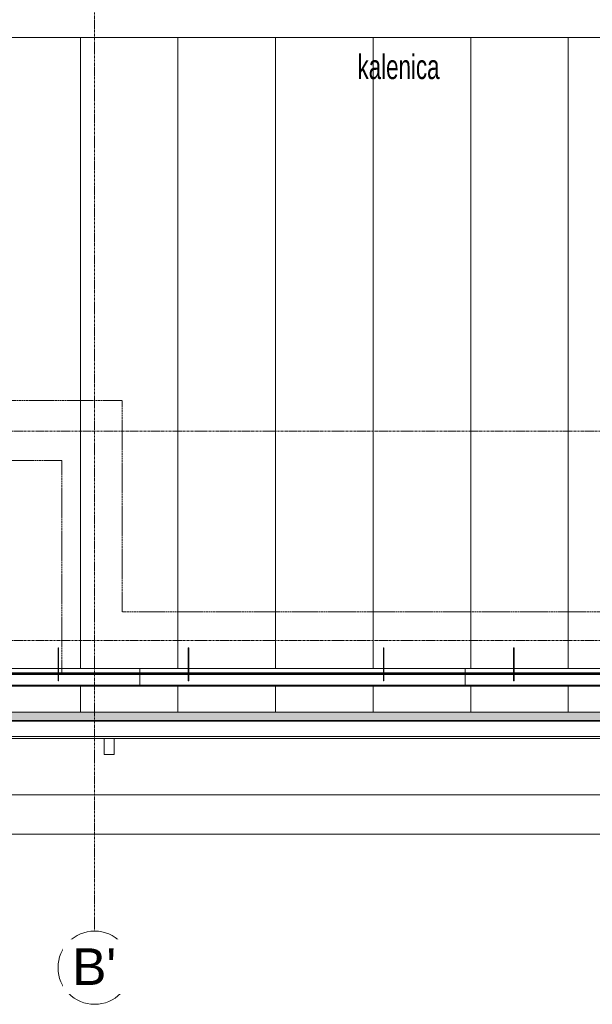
# Model space of a CAD drawing. Header units: centimetres. Extents: x 376 to 6517, y 1901 to 66534.
# Tile 102 of 105: x 3968 to 4320, y 65304 to 65909. Entities that reach past the tile are written whole.
import ezdxf

# ---------------------------------------------------------------- set-up
doc = ezdxf.new("R2010")
doc.units = ezdxf.units.CM
doc.linetypes.add('Linia siatki', pattern=[2.2225, 1.27, -0.3175, 0.3175, -0.3175])
doc.linetypes.add('Ukryty', pattern=[0.714375, 0.47625, -0.238125])
for name, color, linetype, lineweight in [('A-ANNO-DIMS', 7, 'Continuous', 5), ('A-ANNO-DIMS-50', 7, 'Continuous', 5), ('A-DETL-HDLN', 7, 'Ukryty', 5), ('A-DETL-MBND', 7, 'Continuous', 5), ('A-ROOF', 7, 'Continuous', 5), ('A-ROOF-OTLN', 7, 'Continuous', 5), ('A-ROOF-PATT', 7, 'Continuous', 5), ('G-ANNO-TEXT', 7, 'Continuous', 5), ('S-GRID', 7, 'Continuous', 5), ('S-GRID-IDEN', 7, 'Continuous', 5)]:
    doc.layers.add(name, color=color, linetype=linetype, lineweight=lineweight)
doc.styles.add('Arial Narrow_1', font='ARIALN.TTF', dxfattribs={"width": 0.8, "height": 10})
doc.styles.add('Arial Narrow_3', font='ARIALN.TTF', dxfattribs={"width": 0.8, "height": 15})
doc.styles.add('Arial_2', font='arial.ttf', dxfattribs={"height": 22.5})
doc.dimstyles.new('REVIT_standard', dxfattribs={"dimscale": 30.48, "dimtxt": 10.23431, "dimasz": 0.246063, "dimexe": 0.164042, "dimexo": 0.0625, "dimgap": 0, "dimtad": 1, "dimdec": 1, "dimrnd": 0.5, "dimdsep": 46, "dimtxsty": 'Arial Narrow_1', "dimblk1": 'OBLIQUE', "dimblk2": 'OBLIQUE', "dimsah": 1, "dimcen": 0.09, "dimazin": 0, "dimtfac": 1, "dimtdec": 4, "dimtix": 1, "dimtmove": 0, "dimatfit": 3, "dimfxl": 0.164042, "dimfxlon": 1, "dimtvp": 1, "dimtolj": 1, "dimtzin": 0, "dimarcsym": 2})
doc.dimstyles.new('standard_wielkość_otworów', dxfattribs={"dimscale": 30.48, "dimtxt": 10.23431, "dimasz": 0.246063, "dimexe": 0.164042, "dimexo": 0.0625, "dimgap": 0, "dimtad": 1, "dimdec": 1, "dimrnd": 0.5, "dimdsep": 46, "dimtxsty": 'Arial Narrow_1', "dimblk1": 'OBLIQUE', "dimblk2": 'OBLIQUE', "dimsah": 1, "dimcen": 0.09, "dimazin": 0, "dimtfac": 1, "dimtdec": 4, "dimtix": 1, "dimtmove": 0, "dimatfit": 3, "dimfxl": 0.164042, "dimfxlon": 1, "dimtvp": 1, "dimtolj": 1, "dimtzin": 0, "dimarcsym": 2})

# ---------------------------------------------------------------- blocks, each defined once
blk = doc.blocks.new('Construction_Roof-Accessories_Lindab_KOTEGL - Construction_Roof-Accessories_Lindab_KOTEGL-V36-Dach PB')
at = {"layer": 'A-DETL-MBND'}
for p, q in [((64006.33, 65508.46), (64006.33, 65523.02)), ((64006.63, 65523.02), (64006.33, 65523.02)), ((64006.63, 65523.02), (64006.63, 65508.46)), ((64006.33, 65508.46), (64006.33, 65507.65)), ((64006.33, 65503.07), (64006.33, 65507.65)), ((64006.63, 65507.65), (64006.63, 65508.46)), ((64006.63, 65507.65), (64006.63, 65503.07)), ((64006.33, 65503.07), (64006.33, 65502.82)), ((64006.33, 65502.84), (64006.33, 65502.82)), ((64006.33, 65502.82), (64006.63, 65502.82)), ((64006.63, 65502.82), (64006.63, 65503.07)), ((64006.63, 65502.82), (64006.63, 65502.84))]:
    blk.add_line(p, q, dxfattribs=at)
at = {"layer": 'A-DETL-MBND', "color": 251, "true_color": 0x666666}
for p, q in [((64006.33, 65523.02), (64006.33, 65514.05)), ((64006.63, 65514.05), (64006.63, 65523.02)), ((64006.33, 65511.84), (64006.33, 65514.05)), ((64006.33, 65511.54), (64006.33, 65513.26)), ((64006.33, 65511.55), (64006.33, 65511.84)), ((64006.33, 65509.35), (64006.33, 65511.55)), ((64006.33, 65509.04), (64006.33, 65510.76)), ((64006.63, 65514.05), (64006.63, 65511.84)), ((64006.63, 65513.26), (64006.63, 65511.54)), ((64006.63, 65511.84), (64006.63, 65511.55)), ((64006.63, 65511.55), (64006.63, 65509.35)), ((64006.63, 65510.76), (64006.63, 65509.04)), ((64006.33, 65509.05), (64006.33, 65509.35)), ((64006.33, 65508.25), (64006.33, 65509.05)), ((64006.33, 65507.99), (64006.33, 65508.32)), ((64006.33, 65506.05), (64006.33, 65508.25)), ((64006.33, 65507.65), (64006.33, 65507.98)), ((64006.33, 65506.84), (64006.33, 65507.6)), ((64006.33, 65506.09), (64006.33, 65504.19)), ((64006.33, 65504.15), (64006.33, 65502.89)), ((64006.63, 65509.35), (64006.63, 65509.05)), ((64006.63, 65509.05), (64006.63, 65508.25)), ((64006.63, 65508.32), (64006.63, 65507.99)), ((64006.63, 65508.25), (64006.63, 65506.05)), ((64006.63, 65507.98), (64006.63, 65507.65)), ((64006.63, 65507.6), (64006.63, 65506.84)), ((64006.63, 65504.19), (64006.63, 65506.09)), ((64006.63, 65502.89), (64006.63, 65504.15)), ((64006.33, 65502.89), (64006.33, 65502.84)), ((64006.63, 65502.84), (64006.63, 65502.89))]:
    blk.add_line(p, q, dxfattribs=at)
at = {"layer": 'A-DETL-MBND', "color": 253, "true_color": 0xa3a3a3}
for p, q in [((64006.33, 65514.05), (64006.33, 65512)), ((64006.33, 65512), (64006.33, 65511.55)), ((64006.33, 65512), (64006.63, 65512)), ((64006.33, 65511.48), (64006.33, 65511.54)), ((64006.33, 65511.32), (64006.33, 65511.48)), ((64006.33, 65511.05), (64006.33, 65511.45)), ((64006.33, 65511.12), (64006.33, 65511.28)), ((64006.33, 65511.07), (64006.33, 65510.44)), ((64006.33, 65510.39), (64006.33, 65509.05)), ((64006.63, 65512), (64006.63, 65514.05)), ((64006.63, 65511.55), (64006.63, 65512)), ((64006.63, 65511.54), (64006.63, 65511.48)), ((64006.63, 65511.48), (64006.63, 65511.32)), ((64006.63, 65511.45), (64006.63, 65511.09)), ((64006.63, 65511.28), (64006.63, 65511.12)), ((64006.63, 65510.44), (64006.63, 65511.07)), ((64006.63, 65511.05), (64006.63, 65511.05)), ((64006.63, 65509.05), (64006.63, 65510.39)), ((64006.33, 65508.98), (64006.33, 65509.04)), ((64006.33, 65508.82), (64006.33, 65508.98)), ((64006.33, 65508.59), (64006.33, 65508.95)), ((64006.33, 65508.62), (64006.33, 65508.78)), ((64006.33, 65508.57), (64006.33, 65506.09)), ((64006.33, 65508.55), (64006.33, 65508.55)), ((64006.63, 65509.04), (64006.63, 65508.98)), ((64006.63, 65508.98), (64006.63, 65508.82)), ((64006.63, 65508.95), (64006.63, 65508.59)), ((64006.63, 65508.78), (64006.63, 65508.62)), ((64006.63, 65506.09), (64006.63, 65508.57)), ((64006.63, 65508.55), (64006.63, 65508.55))]:
    blk.add_line(p, q, dxfattribs=at)
at = {"layer": 'A-DETL-MBND', "color": 9, "true_color": 0xc7c7c7}
for p, q in [((64006.33, 65511.55), (64006.33, 65511.49)), ((64006.33, 65511.45), (64006.33, 65511.09)), ((64006.63, 65511.49), (64006.63, 65511.55)), ((64006.63, 65511.09), (64006.63, 65511.45)), ((64006.63, 65511.09), (64006.63, 65511.05)), ((64006.33, 65509.05), (64006.33, 65508.98)), ((64006.33, 65508.95), (64006.33, 65508.59)), ((64006.63, 65508.98), (64006.63, 65509.05)), ((64006.63, 65508.59), (64006.63, 65508.95))]:
    blk.add_line(p, q, dxfattribs=at)
at = {"layer": 'A-DETL-MBND', "color": 254, "true_color": 0xdddddd}
for p, q in [((64006.33, 65508.55), (64006.33, 65508.59)), ((64006.63, 65508.59), (64006.63, 65508.55))]:
    blk.add_line(p, q, dxfattribs=at)
blk = doc.blocks.new('Construction_Roof-Accessories_Lindab_SNO_KOTEGL - Construction_Roof-Accessories_Lindab_SNO-V37-Dach PB')
at = {"layer": 'A-DETL-MBND'}
for p, q in [((63886.33, 65510.41), (63856.63, 65510.41)), ((63856.63, 65510.41), (63856.63, 65510.38)), ((63856.63, 65504.19), (63856.63, 65510.38)), ((64006.33, 65510.41), (63886.63, 65510.41)), ((64056.63, 65510.41), (64006.63, 65510.41)), ((64056.63, 65510.38), (64056.63, 65510.41)), ((64056.63, 65510.38), (64056.63, 65504.19)), ((63856.63, 65504.19), (63856.63, 65503.86)), ((63856.63, 65500.09), (63856.63, 65503.86)), ((64056.63, 65503.86), (64056.63, 65504.19)), ((64056.63, 65503.86), (64056.63, 65500.09)), ((63856.63, 65499.87), (63856.63, 65500.09)), ((63856.63, 65500.09), (64056.63, 65500.09)), ((63856.63, 65499.7), (63856.63, 65499.81)), ((63856.63, 65499.81), (64056.63, 65499.81)), ((63856.63, 65499.55), (63856.63, 65499.7)), ((63856.63, 65499.7), (64056.63, 65499.7)), ((63856.63, 65499.55), (63856.63, 65499.54)), ((63856.63, 65499.54), (64056.63, 65499.54)), ((64056.63, 65500.09), (64056.63, 65499.87)), ((64056.63, 65499.81), (64056.63, 65499.7)), ((64056.63, 65499.7), (64056.63, 65499.55)), ((64056.63, 65499.54), (64056.63, 65499.55))]:
    blk.add_line(p, q, dxfattribs=at)
at = {"layer": 'A-DETL-MBND', "color": 253, "true_color": 0xa3a3a3}
for p, q in [((63856.63, 65510.41), (63856.63, 65510.39)), ((63856.63, 65510.39), (63856.63, 65510.31)), ((63856.63, 65510.25), (63856.63, 65510.3)), ((63856.63, 65510.28), (63856.63, 65510.3)), ((63856.63, 65510.28), (63856.63, 65504.19)), ((63856.63, 65506.78), (63856.63, 65510.25)), ((63886.59, 65510.41), (63886.35, 65510.41)), ((64006.63, 65510.41), (64006.35, 65510.41)), ((64056.63, 65510.31), (64056.63, 65510.41)), ((64056.63, 65510.3), (64056.63, 65510.29)), ((64056.63, 65510.3), (64056.63, 65510.28)), ((64056.63, 65510.29), (64056.63, 65510.25)), ((64056.63, 65504.19), (64056.63, 65510.28)), ((64056.63, 65510.25), (64056.63, 65506.78)), ((63856.63, 65507.58), (63886.33, 65507.58)), ((63856.63, 65506.85), (63886.33, 65506.85)), ((63856.63, 65506.78), (63856.63, 65506.6)), ((63856.63, 65503.93), (63856.63, 65504.08)), ((63856.63, 65503.92), (63856.63, 65500.14)), ((63886.63, 65507.58), (64006.33, 65507.58)), ((63886.63, 65506.85), (64006.33, 65506.85)), ((64006.63, 65507.58), (64056.63, 65507.58)), ((64006.63, 65506.85), (64056.63, 65506.85)), ((64056.63, 65506.6), (64056.63, 65506.78)), ((64056.63, 65504.08), (64056.63, 65504.06)), ((64056.63, 65504.06), (64056.63, 65503.98)), ((64056.63, 65503.98), (64056.63, 65503.93)), ((64056.63, 65500.14), (64056.63, 65503.92)), ((63856.63, 65500.02), (63856.63, 65499.94)), ((63856.63, 65499.94), (63856.63, 65499.87)), ((63856.63, 65499.81), (63856.63, 65499.7)), ((63856.63, 65499.66), (63856.63, 65499.8)), ((63856.63, 65499.66), (63856.63, 65499.67)), ((63856.63, 65499.66), (63856.63, 65499.54)), ((64056.63, 65499.94), (64056.63, 65500.02)), ((64056.63, 65499.87), (64056.63, 65499.94)), ((64056.63, 65499.7), (64056.63, 65499.81)), ((64056.63, 65499.8), (64056.63, 65499.7)), ((64056.63, 65499.7), (64056.63, 65499.66)), ((64056.63, 65499.54), (64056.63, 65499.66))]:
    blk.add_line(p, q, dxfattribs=at)
at = {"layer": 'A-DETL-MBND', "color": 254, "true_color": 0xdddddd}
for p, q in [((63856.63, 65510.25), (63856.63, 65506.85)), ((64056.63, 65506.85), (64056.63, 65510.25)), ((63856.63, 65506.93), (63856.63, 65507.58)), ((63856.63, 65506.72), (63856.63, 65506.93)), ((63856.63, 65506.72), (63856.63, 65506.85)), ((63856.63, 65506.66), (63856.63, 65506.6)), ((63886.33, 65507.58), (63886.59, 65507.58)), ((63886.33, 65506.85), (63886.59, 65506.85)), ((64006.33, 65507.58), (64006.63, 65507.58)), ((64006.33, 65506.85), (64006.63, 65506.85)), ((64056.63, 65507.58), (64056.63, 65506.93)), ((64056.63, 65506.93), (64056.63, 65506.72)), ((64056.63, 65506.85), (64056.63, 65506.72)), ((64056.63, 65506.6), (64056.63, 65506.66))]:
    blk.add_line(p, q, dxfattribs=at)
at = {"layer": 'A-DETL-MBND', "color": 7, "true_color": 0xf2f2f2}
for p, q in [((63856.63, 65507.58), (63856.63, 65507.54)), ((63856.63, 65507.54), (63856.63, 65506.93)), ((64056.63, 65507.54), (64056.63, 65507.58)), ((64056.63, 65506.93), (64056.63, 65507.54))]:
    blk.add_line(p, q, dxfattribs=at)
at = {"layer": 'A-DETL-MBND', "color": 9, "true_color": 0xc7c7c7}
for p, q in [((63856.63, 65507.54), (63886.33, 65507.54)), ((63886.33, 65506.6), (63886.59, 65506.6)), ((63886.35, 65506.78), (63886.59, 65506.78)), ((63886.63, 65507.54), (64006.33, 65507.54)), ((64006.33, 65506.6), (64006.63, 65506.6)), ((64006.35, 65506.78), (64006.63, 65506.78)), ((64006.63, 65507.54), (64056.63, 65507.54))]:
    blk.add_line(p, q, dxfattribs=at)
at = {"layer": 'A-DETL-MBND', "color": 251, "true_color": 0x666666}
for p, q in [((63856.63, 65506.78), (63886.33, 65506.78)), ((63856.63, 65506.6), (63886.33, 65506.6)), ((63886.63, 65506.78), (64006.33, 65506.78)), ((63886.63, 65506.6), (64006.33, 65506.6)), ((64006.63, 65506.78), (64056.63, 65506.78)), ((64006.63, 65506.6), (64056.63, 65506.6)), ((63856.63, 65500.14), (64056.63, 65500.14))]:
    blk.add_line(p, q, dxfattribs=at)
at = {"layer": 'A-DETL-MBND', "color": 254, "true_color": 0xeaeaea}
for p, q in [((63886.37, 65507.54), (63886.59, 65507.54)), ((64006.37, 65507.54), (64006.63, 65507.54))]:
    blk.add_line(p, q, dxfattribs=at)
blk = doc.blocks.new('Construction_Roof-Accessories_Lindab_KOTEGL - Construction_Roof-Accessories_Lindab_KOTEGL-V38-Dach PB')
at = {"layer": 'A-DETL-MBND'}
for p, q in [((64086.33, 65508.46), (64086.33, 65523.02)), ((64086.63, 65523.02), (64086.33, 65523.02)), ((64086.63, 65523.02), (64086.63, 65508.46)), ((64086.33, 65508.46), (64086.33, 65507.65)), ((64086.33, 65503.07), (64086.33, 65507.65)), ((64086.63, 65507.65), (64086.63, 65508.46)), ((64086.63, 65507.65), (64086.63, 65503.07)), ((64086.33, 65503.07), (64086.33, 65502.82)), ((64086.33, 65502.84), (64086.33, 65502.82)), ((64086.33, 65502.82), (64086.63, 65502.82)), ((64086.63, 65502.82), (64086.63, 65503.07)), ((64086.63, 65502.82), (64086.63, 65502.84))]:
    blk.add_line(p, q, dxfattribs=at)
at = {"layer": 'A-DETL-MBND', "color": 251, "true_color": 0x666666}
for p, q in [((64086.33, 65523.02), (64086.33, 65514.05)), ((64086.63, 65514.05), (64086.63, 65523.02)), ((64086.33, 65511.84), (64086.33, 65514.05)), ((64086.33, 65511.54), (64086.33, 65513.26)), ((64086.33, 65511.55), (64086.33, 65511.84)), ((64086.33, 65509.35), (64086.33, 65511.55)), ((64086.33, 65509.04), (64086.33, 65510.76)), ((64086.63, 65514.05), (64086.63, 65511.84)), ((64086.63, 65513.26), (64086.63, 65511.54)), ((64086.63, 65511.84), (64086.63, 65511.55)), ((64086.63, 65511.55), (64086.63, 65509.35)), ((64086.63, 65510.76), (64086.63, 65509.04)), ((64086.33, 65509.05), (64086.33, 65509.35)), ((64086.33, 65508.25), (64086.33, 65509.05)), ((64086.33, 65507.99), (64086.33, 65508.32)), ((64086.33, 65506.05), (64086.33, 65508.25)), ((64086.33, 65507.65), (64086.33, 65507.98)), ((64086.33, 65506.84), (64086.33, 65507.6)), ((64086.33, 65506.09), (64086.33, 65504.18)), ((64086.33, 65504.15), (64086.33, 65502.89)), ((64086.63, 65509.35), (64086.63, 65509.05)), ((64086.63, 65509.05), (64086.63, 65508.25)), ((64086.63, 65508.32), (64086.63, 65507.99)), ((64086.63, 65508.25), (64086.63, 65506.05)), ((64086.63, 65507.98), (64086.63, 65507.65)), ((64086.63, 65507.6), (64086.63, 65506.84)), ((64086.63, 65504.18), (64086.63, 65506.09)), ((64086.63, 65502.89), (64086.63, 65504.15)), ((64086.33, 65502.89), (64086.33, 65502.84)), ((64086.63, 65502.84), (64086.63, 65502.89))]:
    blk.add_line(p, q, dxfattribs=at)
at = {"layer": 'A-DETL-MBND', "color": 253, "true_color": 0xa3a3a3}
for p, q in [((64086.33, 65514.05), (64086.33, 65512)), ((64086.33, 65512), (64086.33, 65511.55)), ((64086.33, 65512), (64086.63, 65512)), ((64086.33, 65511.48), (64086.33, 65511.54)), ((64086.33, 65511.32), (64086.33, 65511.48)), ((64086.33, 65511.05), (64086.33, 65511.45)), ((64086.33, 65511.12), (64086.33, 65511.28)), ((64086.33, 65511.07), (64086.33, 65510.44)), ((64086.33, 65511.05), (64086.33, 65511.05)), ((64086.33, 65510.38), (64086.33, 65509.05)), ((64086.63, 65512), (64086.63, 65514.05)), ((64086.63, 65511.55), (64086.63, 65512)), ((64086.63, 65511.54), (64086.63, 65511.48)), ((64086.63, 65511.48), (64086.63, 65511.32)), ((64086.63, 65511.45), (64086.63, 65511.09)), ((64086.63, 65511.28), (64086.63, 65511.12)), ((64086.63, 65510.44), (64086.63, 65511.07)), ((64086.63, 65511.05), (64086.63, 65511.05)), ((64086.63, 65509.05), (64086.63, 65510.38)), ((64086.33, 65508.98), (64086.33, 65509.04)), ((64086.33, 65508.82), (64086.33, 65508.98)), ((64086.33, 65508.59), (64086.33, 65508.95)), ((64086.33, 65508.62), (64086.33, 65508.78)), ((64086.33, 65508.57), (64086.33, 65506.09)), ((64086.33, 65508.55), (64086.33, 65508.55)), ((64086.63, 65509.04), (64086.63, 65508.98)), ((64086.63, 65508.98), (64086.63, 65508.82)), ((64086.63, 65508.95), (64086.63, 65508.59)), ((64086.63, 65508.78), (64086.63, 65508.62)), ((64086.63, 65506.09), (64086.63, 65508.57)), ((64086.63, 65508.55), (64086.63, 65508.55))]:
    blk.add_line(p, q, dxfattribs=at)
at = {"layer": 'A-DETL-MBND', "color": 9, "true_color": 0xc7c7c7}
for p, q in [((64086.33, 65511.55), (64086.33, 65511.49)), ((64086.33, 65511.45), (64086.33, 65511.09)), ((64086.63, 65511.49), (64086.63, 65511.55)), ((64086.63, 65511.09), (64086.63, 65511.45)), ((64086.63, 65511.09), (64086.63, 65511.05)), ((64086.33, 65509.05), (64086.33, 65508.98)), ((64086.33, 65508.95), (64086.33, 65508.59)), ((64086.63, 65508.98), (64086.63, 65509.05)), ((64086.63, 65508.59), (64086.63, 65508.95))]:
    blk.add_line(p, q, dxfattribs=at)
at = {"layer": 'A-DETL-MBND', "color": 254, "true_color": 0xdddddd}
for p, q in [((64086.33, 65508.55), (64086.33, 65508.59)), ((64086.63, 65508.59), (64086.63, 65508.55))]:
    blk.add_line(p, q, dxfattribs=at)
blk = doc.blocks.new('Construction_Roof-Accessories_Lindab_KOTEGL - Construction_Roof-Accessories_Lindab_KOTEGL-V39-Dach PB')
at = {"layer": 'A-DETL-MBND'}
for p, q in [((64206.33, 65508.46), (64206.33, 65523.02)), ((64206.63, 65523.02), (64206.33, 65523.02)), ((64206.63, 65523.02), (64206.63, 65508.46)), ((64206.33, 65508.46), (64206.33, 65507.65)), ((64206.33, 65503.07), (64206.33, 65507.65)), ((64206.63, 65507.65), (64206.63, 65508.46)), ((64206.63, 65507.65), (64206.63, 65503.07)), ((64206.33, 65503.07), (64206.33, 65502.82)), ((64206.33, 65502.84), (64206.33, 65502.82)), ((64206.33, 65502.82), (64206.63, 65502.82)), ((64206.63, 65502.82), (64206.63, 65503.07)), ((64206.63, 65502.82), (64206.63, 65502.84))]:
    blk.add_line(p, q, dxfattribs=at)
at = {"layer": 'A-DETL-MBND', "color": 251, "true_color": 0x666666}
for p, q in [((64206.33, 65523.02), (64206.33, 65514.05)), ((64206.63, 65514.05), (64206.63, 65523.02)), ((64206.33, 65511.84), (64206.33, 65514.05)), ((64206.33, 65511.54), (64206.33, 65513.26)), ((64206.33, 65511.55), (64206.33, 65511.84)), ((64206.33, 65509.35), (64206.33, 65511.55)), ((64206.33, 65509.04), (64206.33, 65510.76)), ((64206.63, 65514.05), (64206.63, 65511.84)), ((64206.63, 65513.26), (64206.63, 65511.54)), ((64206.63, 65511.84), (64206.63, 65511.55)), ((64206.63, 65511.55), (64206.63, 65509.35)), ((64206.63, 65510.76), (64206.63, 65509.04)), ((64206.33, 65509.05), (64206.33, 65509.35)), ((64206.33, 65508.25), (64206.33, 65509.05)), ((64206.33, 65507.99), (64206.33, 65508.32)), ((64206.33, 65506.05), (64206.33, 65508.25)), ((64206.33, 65507.65), (64206.33, 65507.98)), ((64206.33, 65506.84), (64206.33, 65507.6)), ((64206.33, 65506.09), (64206.33, 65504.19)), ((64206.33, 65504.15), (64206.33, 65502.89)), ((64206.63, 65509.35), (64206.63, 65509.05)), ((64206.63, 65509.05), (64206.63, 65508.25)), ((64206.63, 65508.32), (64206.63, 65507.99)), ((64206.63, 65508.25), (64206.63, 65506.05)), ((64206.63, 65507.98), (64206.63, 65507.65)), ((64206.63, 65507.6), (64206.63, 65506.84)), ((64206.63, 65504.19), (64206.63, 65506.09)), ((64206.63, 65502.89), (64206.63, 65504.15)), ((64206.33, 65502.89), (64206.33, 65502.84)), ((64206.63, 65502.84), (64206.63, 65502.89))]:
    blk.add_line(p, q, dxfattribs=at)
at = {"layer": 'A-DETL-MBND', "color": 253, "true_color": 0xa3a3a3}
for p, q in [((64206.33, 65514.05), (64206.33, 65512)), ((64206.33, 65512), (64206.33, 65511.55)), ((64206.33, 65512), (64206.63, 65512)), ((64206.33, 65511.48), (64206.33, 65511.54)), ((64206.33, 65511.32), (64206.33, 65511.48)), ((64206.33, 65511.05), (64206.33, 65511.45)), ((64206.33, 65511.12), (64206.33, 65511.28)), ((64206.33, 65511.07), (64206.33, 65510.44)), ((64206.33, 65510.39), (64206.33, 65509.05)), ((64206.63, 65512), (64206.63, 65514.05)), ((64206.63, 65511.55), (64206.63, 65512)), ((64206.63, 65511.54), (64206.63, 65511.48)), ((64206.63, 65511.48), (64206.63, 65511.32)), ((64206.63, 65511.45), (64206.63, 65511.23)), ((64206.63, 65511.28), (64206.63, 65511.12)), ((64206.63, 65511.23), (64206.63, 65511.09)), ((64206.63, 65510.44), (64206.63, 65511.07)), ((64206.63, 65511.05), (64206.63, 65511.05)), ((64206.63, 65509.05), (64206.63, 65510.39)), ((64206.33, 65508.98), (64206.33, 65509.04)), ((64206.33, 65508.82), (64206.33, 65508.98)), ((64206.33, 65508.59), (64206.33, 65508.95)), ((64206.33, 65508.62), (64206.33, 65508.78)), ((64206.33, 65508.57), (64206.33, 65506.09)), ((64206.33, 65508.55), (64206.33, 65508.55)), ((64206.63, 65509.04), (64206.63, 65508.98)), ((64206.63, 65508.98), (64206.63, 65508.82)), ((64206.63, 65508.95), (64206.63, 65508.59)), ((64206.63, 65508.78), (64206.63, 65508.62)), ((64206.63, 65506.09), (64206.63, 65508.57)), ((64206.63, 65508.55), (64206.63, 65508.55))]:
    blk.add_line(p, q, dxfattribs=at)
at = {"layer": 'A-DETL-MBND', "color": 9, "true_color": 0xc7c7c7}
for p, q in [((64206.33, 65511.55), (64206.33, 65511.49)), ((64206.33, 65511.45), (64206.33, 65511.09)), ((64206.63, 65511.49), (64206.63, 65511.55)), ((64206.63, 65511.09), (64206.63, 65511.45)), ((64206.63, 65511.09), (64206.63, 65511.05)), ((64206.33, 65509.05), (64206.33, 65508.98)), ((64206.33, 65508.95), (64206.33, 65508.59)), ((64206.63, 65508.98), (64206.63, 65509.05)), ((64206.63, 65508.59), (64206.63, 65508.95))]:
    blk.add_line(p, q, dxfattribs=at)
at = {"layer": 'A-DETL-MBND', "color": 254, "true_color": 0xdddddd}
for p, q in [((64206.33, 65508.55), (64206.33, 65508.59)), ((64206.63, 65508.59), (64206.63, 65508.55))]:
    blk.add_line(p, q, dxfattribs=at)
blk = doc.blocks.new('Construction_Roof-Accessories_Lindab_SNO_KOTEGL - Construction_Roof-Accessories_Lindab_SNO-V40-Dach PB')
at = {"layer": 'A-DETL-MBND'}
for p, q in [((64086.33, 65510.41), (64056.63, 65510.41)), ((64056.63, 65510.41), (64056.63, 65510.38)), ((64056.63, 65504.19), (64056.63, 65510.38)), ((64206.33, 65510.41), (64086.63, 65510.41)), ((64256.63, 65510.41), (64206.63, 65510.41)), ((64256.63, 65510.38), (64256.63, 65510.41)), ((64256.63, 65510.38), (64256.63, 65504.19)), ((64056.63, 65504.19), (64056.63, 65503.86)), ((64056.63, 65500.09), (64056.63, 65503.86)), ((64256.63, 65503.86), (64256.63, 65504.19)), ((64256.63, 65503.86), (64256.63, 65500.09)), ((64056.63, 65499.87), (64056.63, 65500.09)), ((64056.63, 65500.09), (64256.63, 65500.09)), ((64056.63, 65499.7), (64056.63, 65499.81)), ((64056.63, 65499.81), (64256.63, 65499.81)), ((64056.63, 65499.55), (64056.63, 65499.7)), ((64056.63, 65499.7), (64256.63, 65499.7)), ((64056.63, 65499.55), (64056.63, 65499.54)), ((64056.63, 65499.54), (64256.63, 65499.54)), ((64256.63, 65500.09), (64256.63, 65499.87)), ((64256.63, 65499.81), (64256.63, 65499.7)), ((64256.63, 65499.7), (64256.63, 65499.55)), ((64256.63, 65499.54), (64256.63, 65499.55))]:
    blk.add_line(p, q, dxfattribs=at)
at = {"layer": 'A-DETL-MBND', "color": 253, "true_color": 0xa3a3a3}
for p, q in [((64056.63, 65510.41), (64056.63, 65510.31)), ((64056.63, 65510.29), (64056.63, 65510.3)), ((64056.63, 65510.29), (64056.63, 65510.3)), ((64056.63, 65510.28), (64056.63, 65510.29)), ((64056.63, 65510.27), (64056.63, 65510.29)), ((64056.63, 65510.28), (64056.63, 65504.19)), ((64056.63, 65510.25), (64056.63, 65510.27)), ((64056.63, 65506.78), (64056.63, 65510.25)), ((64086.63, 65510.41), (64086.35, 65510.41)), ((64206.63, 65510.41), (64206.35, 65510.41)), ((64256.63, 65506.85), (64256.63, 65510.25)), ((64056.63, 65507.58), (64086.33, 65507.58)), ((64056.63, 65506.85), (64086.33, 65506.85)), ((64056.63, 65506.78), (64056.63, 65506.6)), ((64056.63, 65504.06), (64056.63, 65504.08)), ((64056.63, 65503.95), (64056.63, 65504.06)), ((64056.63, 65503.93), (64056.63, 65503.95)), ((64056.63, 65503.92), (64056.63, 65500.14)), ((64086.63, 65507.58), (64206.33, 65507.58)), ((64086.63, 65506.85), (64206.33, 65506.85)), ((64206.63, 65507.58), (64256.63, 65507.58)), ((64206.63, 65506.85), (64256.63, 65506.85)), ((64256.63, 65507.58), (64256.63, 65506.93)), ((64256.63, 65506.93), (64256.63, 65506.72)), ((64256.63, 65506.85), (64256.63, 65506.72)), ((64256.63, 65506.6), (64256.63, 65506.66)), ((64056.63, 65500.02), (64056.63, 65499.94)), ((64056.63, 65499.94), (64056.63, 65499.87)), ((64056.63, 65499.81), (64056.63, 65499.7)), ((64056.63, 65499.66), (64056.63, 65499.8)), ((64056.63, 65499.66), (64056.63, 65499.54))]:
    blk.add_line(p, q, dxfattribs=at)
at = {"layer": 'A-DETL-MBND', "color": 254, "true_color": 0xdddddd}
for p, q in [((64056.63, 65510.25), (64056.63, 65506.85)), ((64056.63, 65506.93), (64056.63, 65507.58)), ((64056.63, 65506.86), (64056.63, 65506.93)), ((64056.63, 65506.76), (64056.63, 65506.86)), ((64056.63, 65506.79), (64056.63, 65506.85)), ((64056.63, 65506.75), (64056.63, 65506.79)), ((64056.63, 65506.73), (64056.63, 65506.76)), ((64056.63, 65506.73), (64056.63, 65506.75)), ((64056.63, 65506.72), (64056.63, 65506.73)), ((64056.63, 65506.72), (64056.63, 65506.73)), ((64056.63, 65506.66), (64056.63, 65506.62)), ((64056.63, 65506.62), (64056.63, 65506.6)), ((64086.33, 65507.58), (64086.63, 65507.58)), ((64086.33, 65506.85), (64086.63, 65506.85)), ((64206.33, 65507.58), (64206.63, 65507.58)), ((64206.33, 65506.85), (64206.63, 65506.85))]:
    blk.add_line(p, q, dxfattribs=at)
at = {"layer": 'A-DETL-MBND', "color": 251, "true_color": 0x666666}
for p, q in [((64256.63, 65510.31), (64256.63, 65510.41)), ((64256.63, 65510.3), (64256.63, 65510.28)), ((64256.63, 65510.3), (64256.63, 65510.25)), ((64256.63, 65504.19), (64256.63, 65510.28)), ((64256.63, 65510.25), (64256.63, 65506.78)), ((64056.63, 65506.78), (64086.33, 65506.78)), ((64056.63, 65506.6), (64086.33, 65506.6)), ((64086.63, 65506.78), (64206.33, 65506.78)), ((64086.63, 65506.6), (64206.33, 65506.6)), ((64206.63, 65506.78), (64256.63, 65506.78)), ((64206.63, 65506.6), (64256.63, 65506.6)), ((64256.63, 65506.6), (64256.63, 65506.78)), ((64256.63, 65504.08), (64256.63, 65503.93)), ((64256.63, 65500.14), (64256.63, 65503.92)), ((64056.63, 65500.14), (64256.63, 65500.14)), ((64256.63, 65499.94), (64256.63, 65500.02)), ((64256.63, 65499.87), (64256.63, 65499.94)), ((64256.63, 65499.7), (64256.63, 65499.81)), ((64256.63, 65499.8), (64256.63, 65499.66)), ((64256.63, 65499.54), (64256.63, 65499.66))]:
    blk.add_line(p, q, dxfattribs=at)
at = {"layer": 'A-DETL-MBND', "color": 7, "true_color": 0xf2f2f2}
for p, q in [((64056.63, 65507.58), (64056.63, 65507.54)), ((64056.63, 65507.54), (64056.63, 65506.93))]:
    blk.add_line(p, q, dxfattribs=at)
at = {"layer": 'A-DETL-MBND', "color": 9, "true_color": 0xc7c7c7}
for p, q in [((64056.63, 65507.54), (64086.33, 65507.54)), ((64086.33, 65506.6), (64086.63, 65506.6)), ((64086.35, 65506.78), (64086.63, 65506.78)), ((64086.63, 65507.54), (64206.33, 65507.54)), ((64206.33, 65506.6), (64206.63, 65506.6)), ((64206.35, 65506.78), (64206.63, 65506.78)), ((64206.63, 65507.54), (64256.63, 65507.54)), ((64256.63, 65507.54), (64256.63, 65507.58)), ((64256.63, 65506.93), (64256.63, 65507.54))]:
    blk.add_line(p, q, dxfattribs=at)
at = {"layer": 'A-DETL-MBND', "color": 254, "true_color": 0xeaeaea}
for p, q in [((64086.37, 65507.54), (64086.63, 65507.54)), ((64206.37, 65507.54), (64206.63, 65507.54))]:
    blk.add_line(p, q, dxfattribs=at)
blk = doc.blocks.new('Construction_Roof-Accessories_Lindab_KOTEGL - Construction_Roof-Accessories_Lindab_KOTEGL-V41-Dach PB')
at = {"layer": 'A-DETL-MBND'}
for p, q in [((64286.38, 65508.46), (64286.38, 65523.02)), ((64286.68, 65523.02), (64286.38, 65523.02)), ((64286.68, 65523.02), (64286.68, 65508.46)), ((64286.38, 65508.46), (64286.38, 65507.65)), ((64286.38, 65503.07), (64286.38, 65507.65)), ((64286.68, 65507.65), (64286.68, 65508.46)), ((64286.68, 65507.65), (64286.68, 65503.07)), ((64286.38, 65503.07), (64286.38, 65502.82)), ((64286.38, 65502.84), (64286.38, 65502.82)), ((64286.38, 65502.82), (64286.68, 65502.82)), ((64286.68, 65502.82), (64286.68, 65503.07)), ((64286.68, 65502.82), (64286.68, 65502.84))]:
    blk.add_line(p, q, dxfattribs=at)
at = {"layer": 'A-DETL-MBND', "color": 251, "true_color": 0x666666}
for p, q in [((64286.38, 65523.02), (64286.38, 65514.05)), ((64286.68, 65514.05), (64286.68, 65523.02)), ((64286.38, 65511.84), (64286.38, 65514.05)), ((64286.38, 65511.54), (64286.38, 65513.26)), ((64286.38, 65511.55), (64286.38, 65511.84)), ((64286.38, 65509.35), (64286.38, 65511.55)), ((64286.38, 65509.04), (64286.38, 65510.76)), ((64286.68, 65514.05), (64286.68, 65511.84)), ((64286.68, 65513.26), (64286.68, 65511.54)), ((64286.68, 65511.84), (64286.68, 65511.55)), ((64286.68, 65511.55), (64286.68, 65509.35)), ((64286.68, 65510.76), (64286.68, 65509.04)), ((64286.38, 65509.05), (64286.38, 65509.35)), ((64286.38, 65508.25), (64286.38, 65509.05)), ((64286.38, 65507.99), (64286.38, 65508.32)), ((64286.38, 65506.05), (64286.38, 65508.25)), ((64286.38, 65507.65), (64286.38, 65507.98)), ((64286.38, 65506.84), (64286.38, 65507.6)), ((64286.38, 65506.09), (64286.38, 65504.18)), ((64286.38, 65504.15), (64286.38, 65502.89)), ((64286.68, 65509.35), (64286.68, 65509.05)), ((64286.68, 65509.05), (64286.68, 65508.25)), ((64286.68, 65508.32), (64286.68, 65507.99)), ((64286.68, 65508.25), (64286.68, 65506.05)), ((64286.68, 65507.98), (64286.68, 65507.65)), ((64286.68, 65507.6), (64286.68, 65506.84)), ((64286.68, 65504.18), (64286.68, 65506.09)), ((64286.68, 65502.89), (64286.68, 65504.15)), ((64286.38, 65502.89), (64286.38, 65502.84)), ((64286.68, 65502.84), (64286.68, 65502.89))]:
    blk.add_line(p, q, dxfattribs=at)
at = {"layer": 'A-DETL-MBND', "color": 253, "true_color": 0xa3a3a3}
for p, q in [((64286.38, 65514.05), (64286.38, 65512)), ((64286.38, 65512), (64286.38, 65511.55)), ((64286.38, 65512), (64286.68, 65512)), ((64286.38, 65511.48), (64286.38, 65511.54)), ((64286.38, 65511.32), (64286.38, 65511.48)), ((64286.38, 65511.09), (64286.38, 65511.45)), ((64286.38, 65511.12), (64286.38, 65511.28)), ((64286.38, 65511.05), (64286.38, 65511.09)), ((64286.38, 65511.07), (64286.38, 65510.44)), ((64286.38, 65510.38), (64286.38, 65509.05)), ((64286.68, 65512), (64286.68, 65514.05)), ((64286.68, 65511.55), (64286.68, 65512)), ((64286.68, 65511.54), (64286.68, 65511.48)), ((64286.68, 65511.48), (64286.68, 65511.32)), ((64286.68, 65511.45), (64286.68, 65511.09)), ((64286.68, 65511.28), (64286.68, 65511.12)), ((64286.68, 65510.44), (64286.68, 65511.07)), ((64286.68, 65511.05), (64286.68, 65511.05)), ((64286.68, 65509.05), (64286.68, 65510.38)), ((64286.38, 65508.98), (64286.38, 65509.04)), ((64286.38, 65508.82), (64286.38, 65508.98)), ((64286.38, 65508.59), (64286.38, 65508.95)), ((64286.38, 65508.62), (64286.38, 65508.78)), ((64286.38, 65508.57), (64286.38, 65506.09)), ((64286.38, 65508.55), (64286.38, 65508.55)), ((64286.68, 65509.04), (64286.68, 65508.98)), ((64286.68, 65508.98), (64286.68, 65508.82)), ((64286.68, 65508.95), (64286.68, 65508.59)), ((64286.68, 65508.78), (64286.68, 65508.62)), ((64286.68, 65506.09), (64286.68, 65508.57)), ((64286.68, 65508.55), (64286.68, 65508.55))]:
    blk.add_line(p, q, dxfattribs=at)
at = {"layer": 'A-DETL-MBND', "color": 9, "true_color": 0xc7c7c7}
for p, q in [((64286.38, 65511.55), (64286.38, 65511.49)), ((64286.38, 65511.45), (64286.38, 65511.09)), ((64286.68, 65511.49), (64286.68, 65511.55)), ((64286.68, 65511.09), (64286.68, 65511.45)), ((64286.68, 65511.09), (64286.68, 65511.05)), ((64286.38, 65509.05), (64286.38, 65508.98)), ((64286.38, 65508.95), (64286.38, 65508.59)), ((64286.68, 65508.98), (64286.68, 65509.05)), ((64286.68, 65508.59), (64286.68, 65508.95))]:
    blk.add_line(p, q, dxfattribs=at)
at = {"layer": 'A-DETL-MBND', "color": 254, "true_color": 0xdddddd}
for p, q in [((64286.38, 65508.55), (64286.38, 65508.59)), ((64286.68, 65508.59), (64286.68, 65508.55))]:
    blk.add_line(p, q, dxfattribs=at)
blk = doc.blocks.new('Construction_Roof-Accessories_Lindab_SNO_KOTEGL - Construction_Roof-Accessories_Lindab_SNO-V43-Dach PB')
at = {"layer": 'A-DETL-MBND'}
for p, q in [((64286.38, 65510.41), (64256.68, 65510.41)), ((64256.68, 65510.41), (64256.68, 65510.38)), ((64256.68, 65504.19), (64256.68, 65510.38)), ((64406.38, 65510.41), (64286.68, 65510.41)), ((64456.68, 65510.41), (64406.68, 65510.41)), ((64456.68, 65510.38), (64456.68, 65510.41)), ((64456.68, 65510.38), (64456.68, 65504.19)), ((64256.68, 65504.19), (64256.68, 65503.86)), ((64256.68, 65500.09), (64256.68, 65503.86)), ((64456.68, 65503.86), (64456.68, 65504.19)), ((64456.68, 65503.86), (64456.68, 65500.09)), ((64256.68, 65499.87), (64256.68, 65500.09)), ((64256.68, 65500.09), (64456.68, 65500.09)), ((64256.68, 65499.7), (64256.68, 65499.81)), ((64256.68, 65499.81), (64456.68, 65499.81)), ((64256.68, 65499.55), (64256.68, 65499.7)), ((64256.68, 65499.7), (64456.68, 65499.7)), ((64256.68, 65499.55), (64256.68, 65499.54)), ((64256.68, 65499.54), (64456.68, 65499.54)), ((64456.68, 65500.09), (64456.68, 65499.87)), ((64456.68, 65499.81), (64456.68, 65499.7)), ((64456.68, 65499.7), (64456.68, 65499.55)), ((64456.68, 65499.54), (64456.68, 65499.55))]:
    blk.add_line(p, q, dxfattribs=at)
at = {"layer": 'A-DETL-MBND', "color": 251, "true_color": 0x666666}
for p, q in [((64256.68, 65510.41), (64256.68, 65510.31)), ((64256.68, 65510.25), (64256.68, 65510.3)), ((64256.68, 65510.28), (64256.68, 65510.3)), ((64256.68, 65510.28), (64256.68, 65504.19)), ((64256.68, 65506.78), (64256.68, 65510.25)), ((64456.68, 65510.31), (64456.68, 65510.41)), ((64456.68, 65510.3), (64456.68, 65510.28)), ((64456.68, 65510.3), (64456.68, 65510.25)), ((64456.68, 65504.19), (64456.68, 65510.28)), ((64456.68, 65510.25), (64456.68, 65506.78)), ((64256.68, 65506.78), (64256.68, 65506.6)), ((64256.68, 65506.78), (64286.38, 65506.78)), ((64256.68, 65506.6), (64286.38, 65506.6)), ((64256.68, 65503.93), (64256.68, 65504.08)), ((64256.68, 65503.92), (64256.68, 65500.14)), ((64286.68, 65506.78), (64406.38, 65506.78)), ((64286.68, 65506.6), (64406.38, 65506.6)), ((64406.68, 65506.78), (64456.68, 65506.78)), ((64406.68, 65506.6), (64456.68, 65506.6)), ((64456.68, 65506.6), (64456.68, 65506.78)), ((64456.68, 65504.08), (64456.68, 65503.93)), ((64456.68, 65500.14), (64456.68, 65503.92)), ((64256.68, 65500.14), (64456.68, 65500.14)), ((64256.68, 65500.02), (64256.68, 65499.94)), ((64256.68, 65499.94), (64256.68, 65499.87)), ((64256.68, 65499.81), (64256.68, 65499.7)), ((64256.68, 65499.66), (64256.68, 65499.8)), ((64256.68, 65499.66), (64256.68, 65499.54)), ((64456.68, 65499.94), (64456.68, 65500.02)), ((64456.68, 65499.87), (64456.68, 65499.94)), ((64456.68, 65499.7), (64456.68, 65499.81)), ((64456.68, 65499.8), (64456.68, 65499.66)), ((64456.68, 65499.54), (64456.68, 65499.66))]:
    blk.add_line(p, q, dxfattribs=at)
at = {"layer": 'A-DETL-MBND', "color": 253, "true_color": 0xa3a3a3}
for p, q in [((64256.68, 65510.25), (64256.68, 65506.85)), ((64286.68, 65510.41), (64286.4, 65510.41)), ((64406.68, 65510.41), (64406.4, 65510.41)), ((64456.68, 65506.85), (64456.68, 65510.25)), ((64256.68, 65506.93), (64256.68, 65507.58)), ((64256.68, 65507.58), (64286.38, 65507.58)), ((64256.68, 65506.72), (64256.68, 65506.93)), ((64256.68, 65506.72), (64256.68, 65506.85)), ((64256.68, 65506.85), (64286.38, 65506.85)), ((64256.68, 65506.66), (64256.68, 65506.6)), ((64286.68, 65507.58), (64406.38, 65507.58)), ((64286.68, 65506.85), (64406.38, 65506.85)), ((64406.68, 65507.58), (64456.68, 65507.58)), ((64406.68, 65506.85), (64456.68, 65506.85)), ((64456.68, 65507.58), (64456.68, 65506.93)), ((64456.68, 65506.93), (64456.68, 65506.76)), ((64456.68, 65506.85), (64456.68, 65506.75)), ((64456.68, 65506.76), (64456.68, 65506.72)), ((64456.68, 65506.75), (64456.68, 65506.72)), ((64456.68, 65506.6), (64456.68, 65506.66))]:
    blk.add_line(p, q, dxfattribs=at)
at = {"layer": 'A-DETL-MBND', "color": 9, "true_color": 0xc7c7c7}
for p, q in [((64256.68, 65507.58), (64256.68, 65507.54)), ((64256.68, 65507.54), (64256.68, 65506.93)), ((64256.68, 65507.54), (64286.38, 65507.54)), ((64286.38, 65506.6), (64286.68, 65506.6)), ((64286.4, 65506.78), (64286.68, 65506.78)), ((64286.68, 65507.54), (64406.38, 65507.54)), ((64406.38, 65506.6), (64406.68, 65506.6)), ((64406.4, 65506.78), (64406.68, 65506.78)), ((64406.68, 65507.54), (64456.68, 65507.54)), ((64456.68, 65507.54), (64456.68, 65507.58)), ((64456.68, 65506.93), (64456.68, 65507.54))]:
    blk.add_line(p, q, dxfattribs=at)
at = {"layer": 'A-DETL-MBND', "color": 254, "true_color": 0xdddddd}
for p, q in [((64286.38, 65507.58), (64286.68, 65507.58)), ((64286.38, 65506.85), (64286.68, 65506.85)), ((64406.38, 65507.58), (64406.68, 65507.58)), ((64406.38, 65506.85), (64406.68, 65506.85))]:
    blk.add_line(p, q, dxfattribs=at)
at = {"layer": 'A-DETL-MBND', "color": 254, "true_color": 0xeaeaea}
for p, q in [((64286.41, 65507.54), (64286.68, 65507.54)), ((64406.41, 65507.54), (64406.68, 65507.54))]:
    blk.add_line(p, q, dxfattribs=at)
blk = doc.blocks.new('DIMBLOCK79-Dach PB')
at = {"layer": 'A-ANNO-DIMS-50', "color": 250, "true_color": 0x303030}
for p, q in [((3385.57, 65432.73), (3385.57, 65437.73)), ((4470.47, 65432.73), (4470.47, 65437.73)), ((3385.57, 65432.73), (3381.82, 65428.98)), ((3385.57, 65432.73), (3389.32, 65436.48)), ((3385.57, 65432.73), (4470.47, 65432.73)), ((3385.57, 65432.73), (3385.57, 65427.73)), ((4470.47, 65432.73), (4466.72, 65428.98)), ((4470.47, 65432.73), (4474.22, 65436.48)), ((4470.47, 65432.73), (4470.47, 65427.73))]:
    blk.add_line(p, q, dxfattribs=at)
at = {"layer": 'A-ANNO-DIMS-50', "color": 0, "insert": (3918.6, 65445.66), "char_height": 10, "width": 22.613, "attachment_point": 1, "line_spacing_factor": 0.974696, "style": 'Arial Narrow_1'}
blk.add_mtext('1085', dxfattribs=at)
blk = doc.blocks.new('_Oblique')
at = {"color": 0, "linetype": 'ByBlock', "lineweight": -2}
blk.add_line((-0.5, -0.5), (0.5, 0.5), dxfattribs=at)
blk = doc.blocks.new('Siatka - M_Symbol siatki - okrąg mniejszy-7853319-Dach PB')
at = {"layer": 'S-GRID-IDEN'}
blk.add_circle((0, 0), 0.45, dxfattribs=at)
blk = doc.blocks.new('DIMBLOCK86-Dach PB')
at = {"layer": 'A-ANNO-DIMS-50', "color": 250, "true_color": 0x303030}
for p, q in [((3360.99, 65408.46), (3360.99, 65413.46)), ((4495.02, 65408.46), (4495.02, 65413.46)), ((3360.99, 65408.46), (3357.24, 65404.71)), ((3360.99, 65408.46), (3364.74, 65412.21)), ((3360.99, 65408.46), (4495.02, 65408.46)), ((3360.99, 65408.46), (3360.99, 65403.46)), ((4495.02, 65408.46), (4491.27, 65404.71)), ((4495.02, 65408.46), (4498.77, 65412.21)), ((4495.02, 65408.46), (4495.02, 65403.46))]:
    blk.add_line(p, q, dxfattribs=at)
at = {"layer": 'A-ANNO-DIMS-50', "color": 0, "insert": (3918.58, 65421.39), "char_height": 10, "width": 22.613, "attachment_point": 1, "line_spacing_factor": 0.974696, "style": 'Arial Narrow_1'}
blk.add_mtext('1134', dxfattribs=at)

msp = doc.modelspace()

# ---------------------------------------------------------------- hatches: boundary and pattern name
at = {"layer": 'A-ROOF-PATT'}
h = msp.add_hatch(dxfattribs=at)
h.set_pattern_fill('FP_13', color=256, style=0, pattern_type=2)
h.set_pattern_definition([(90, (-60014.834, 16488.924), (-60, 4e-15), [])])
h.paths.add_polyline_path([(3365.99, 65483.42), (4490.02, 65483.42), (4490.02, 65898.22), (3365.99, 65898.22), (3365.99, 65485.01)])
h.paths.add_polyline_path([(3446.36, 65499.54), (3441.8, 65499.55), (3441.8, 65510.41), (3471.5, 65510.41), (3471.5, 65523.02), (3471.8, 65523.02), (3471.8, 65510.41), (3591.5, 65510.41), (3591.5, 65523.02), (3591.8, 65523.02), (3591.8, 65510.41), (3671.5, 65510.41), (3671.5, 65523.02), (3671.8, 65523.02), (3671.8, 65510.41), (3791.5, 65510.41), (3791.5, 65523.02), (3791.8, 65523.02), (3791.8, 65510.41), (3871.5, 65510.41), (3871.5, 65523.02), (3871.8, 65523.02), (3871.8, 65510.41), (3991.5, 65510.41), (3991.5, 65523.02), (3991.8, 65523.02), (3991.8, 65510.41), (4071.5, 65510.41), (4071.5, 65523.02), (4071.8, 65523.02), (4071.8, 65510.41), (4191.5, 65510.41), (4191.5, 65523.02), (4191.8, 65523.02), (4191.8, 65510.41), (4241.8, 65510.38), (4241.8, 65499.54), (3456.03, 65499.54)])
h.paths.add_polyline_path([(4422.83, 65499.54), (4241.85, 65499.55), (4241.85, 65510.41), (4271.55, 65510.41), (4271.55, 65523.02), (4271.85, 65523.02), (4271.85, 65510.41), (4391.55, 65510.41), (4391.55, 65523.02), (4391.85, 65523.02), (4391.85, 65510.41), (4441.85, 65510.38), (4441.85, 65499.54), (4432.5, 65499.54)])
at = {"layer": 'A-ROOF-PATT', "true_color": 0xc7ae96}
h = msp.add_hatch(color=253, dxfattribs=at)
h.paths.add_polyline_path([(4495.02, 65478.42), (4490.02, 65483.42), (3365.99, 65483.42), (3360.99, 65478.42), (4460.69, 65478.42), (4461.34, 65479.19), (4462.34, 65479.92), (4463.5, 65480.38), (4464.74, 65480.55), (4466.1, 65480.35), (4467.24, 65479.88), (4468.38, 65478.94), (4468.79, 65478.42), (4490.5, 65478.42)])
h.paths.add_polyline_path([(4468.27, 65478.42), (4468.54, 65478.42), (4468.13, 65478.94), (4467.14, 65479.7), (4465.98, 65480.18), (4464.74, 65480.35), (4463.44, 65480.16), (4462.24, 65479.63), (4461.34, 65478.94), (4460.94, 65478.42), (4468.13, 65478.42)])

# ---------------------------------------------------------------- linework, layer by layer
at = {"layer": 'A-DETL-HDLN'}
for p, q in [((4030.79, 65675.14), (3710.62, 65675.14)), ((4030.79, 65545.14), (4030.79, 65675.14)), ((3993.79, 65638.12), (3748.12, 65638.12)), ((3993.79, 65638.12), (3993.79, 65507.62)), ((4452.26, 65545.14), (4030.79, 65545.14)), ((4490.04, 65507.62), (3993.79, 65507.62))]:
    msp.add_line(p, q, dxfattribs=at)
at = {"layer": 'A-DETL-MBND'}
for p, q in [((4460.52, 65478.19), (3360.99, 65478.19)), ((4460.38, 65477.98), (3360.99, 65477.98)), ((4495.02, 65468.61), (3360.99, 65468.61)), ((3360.99, 65467.22), (4495.02, 65467.22)), ((4019.87, 65457.51), (4019.87, 65467.23)), ((4025.87, 65457.51), (4025.87, 65467.23)), ((4025.87, 65457.51), (4019.87, 65457.51))]:
    msp.add_line(p, q, dxfattribs=at)
at = {"layer": 'A-ROOF'}
msp.add_line((4490.02, 65898.22), (3365.99, 65898.22), dxfattribs=at)
at = {"layer": 'A-ROOF-OTLN'}
for p, q in [((3360.99, 65483.42), (4495.02, 65483.42)), ((4460.69, 65478.42), (3360.99, 65478.42))]:
    msp.add_line(p, q, dxfattribs=at)
at = {"layer": 'S-GRID', "color": 9, "linetype": 'Linia siatki', "true_color": 0xc0c0c0}
for p, q in [((4013.92, 66462.55), (4013.92, 65348.91)), ((3308.52, 65656.29), (4627.17, 65656.29)), ((3308.52, 65527.61), (4627.17, 65527.61))]:
    msp.add_line(p, q, dxfattribs=at)

# ---------------------------------------------------------------- block references
at = {"layer": 'A-DETL-MBND'}
for name in ['Construction_Roof-Accessories_Lindab_KOTEGL - Construction_Roof-Accessories_Lindab_KOTEGL-V36-Dach PB', 'Construction_Roof-Accessories_Lindab_KOTEGL - Construction_Roof-Accessories_Lindab_KOTEGL-V38-Dach PB', 'Construction_Roof-Accessories_Lindab_KOTEGL - Construction_Roof-Accessories_Lindab_KOTEGL-V39-Dach PB', 'Construction_Roof-Accessories_Lindab_KOTEGL - Construction_Roof-Accessories_Lindab_KOTEGL-V41-Dach PB']:
    msp.add_blockref(name, (-60014.83, 0), dxfattribs=at)
at = {"layer": 'A-DETL-MBND', "color": 251, "true_color": 0x666666}
for name in ['Construction_Roof-Accessories_Lindab_SNO_KOTEGL - Construction_Roof-Accessories_Lindab_SNO-V37-Dach PB', 'Construction_Roof-Accessories_Lindab_SNO_KOTEGL - Construction_Roof-Accessories_Lindab_SNO-V40-Dach PB', 'Construction_Roof-Accessories_Lindab_SNO_KOTEGL - Construction_Roof-Accessories_Lindab_SNO-V43-Dach PB']:
    msp.add_blockref(name, (-60014.83, 0), dxfattribs=at)
at = {"layer": 'S-GRID-IDEN', "xscale": 49.99999999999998, "yscale": 49.99999999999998, "zscale": 49.99999999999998, "rotation": 180}
msp.add_blockref('Siatka - M_Symbol siatki - okrąg mniejszy-7853319-Dach PB', (4013.92, 65326.41), dxfattribs=at)

# ---------------------------------------------------------------- texts
at = {"layer": 'G-ANNO-TEXT', "insert": (4175.62, 65887.66), "char_height": 15, "width": 61.5696, "attachment_point": 1, "style": 'Arial Narrow_3'}
msp.add_mtext('kalenica', dxfattribs=at)

# ---------------------------------------------------------------- dimensions: what is measured, and where the dimension line sits
at = {"layer": 'A-ANNO-DIMS', "color": 250, "true_color": 0x303030}
for base, p1, p2, dimstyle, override, picture, middle in [((4470.47, 65432.73), (3385.57, 65437.73), (4470.47, 65437.73), 'REVIT_standard', {"dimpost": '<>', "dimfxl": 1084.9}, 'DIMBLOCK79-Dach PB', (3928.02, 65437.84)), ((4495.02, 65408.46), (3360.99, 65413.46), (4495.02, 65413.46), 'standard_wielkość_otworów', {"dimpost": '<>', "dimfxl": 1134.032632}, 'DIMBLOCK86-Dach PB', (3928, 65413.57))]:
    dim = msp.add_linear_dim(base=base, p1=p1, p2=p2, dimstyle=dimstyle, override=override, dxfattribs=at)
    dim.commit()
    dim.dimension.update_dxf_attribs({"geometry": picture, "text_midpoint": middle})

# ---------------------------------------------------------------- next in the draw order: texts
at = {"layer": 'S-GRID-IDEN', "insert": (4000.2, 65338.3), "char_height": 22.5, "width": 32.8692, "attachment_point": 1, "style": 'Arial_2', "bg_fill": 3, "box_fill_scale": 1.25, "bg_fill_color": 256, "bg_fill_true_color": 13158600, "bg_fill_transparency": 0}
msp.add_mtext("B'", dxfattribs=at)

doc.saveas('drawing.dxf')
